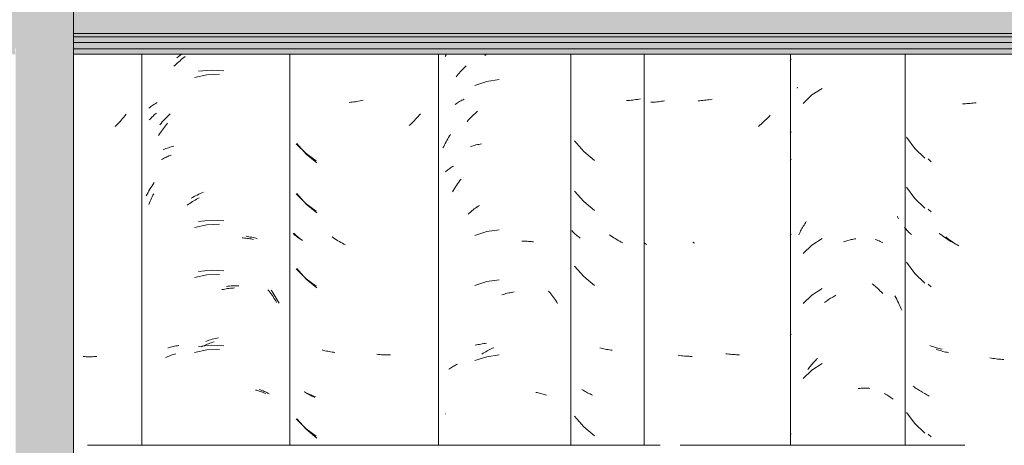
# Model space of a CAD drawing. Header units: metres. Extents: x -28.2 to 13.6, y -1.6 to 5.9.
# Tile 140 of 159: x 5.272 to 5.865, y 3.014 to 3.27. Entities that reach past the tile are written whole.
import ezdxf

# ---------------------------------------------------------------- set-up
doc = ezdxf.new("R2010")
doc.units = ezdxf.units.M
doc.layers.add('A-GLAZ-CWMG', color=7, linetype='Continuous', lineweight=5)
doc.layers.add('A-ROOF', color=7, linetype='Continuous', lineweight=5)

# ---------------------------------------------------------------- blocks, each defined once
blk = doc.blocks.new('FP_203-CASA 2')
at = {"layer": 'A-GLAZ-CWMG', "color": 9, "true_color": 0xc0c0c0}
for p, q in [((-16.2554, 3.19921), (-16.25037, 3.19247)), ((-16.25037, 3.19247), (-16.24428, 3.18665)), ((-16.2554, 3.16907), (-16.25037, 3.16233)), ((-16.25037, 3.16233), (-16.24428, 3.15651)), ((-16.25613, 3.14435), (-16.25661, 3.14494)), ((-16.25563, 3.14377), (-16.25613, 3.14435)), ((-16.25512, 3.1432), (-16.25563, 3.14377)), ((-16.25459, 3.14263), (-16.25512, 3.1432)), ((-16.25405, 3.14208), (-16.25459, 3.14263)), ((-16.25349, 3.14154), (-16.25405, 3.14208)), ((-16.25291, 3.14101), (-16.25349, 3.14154)), ((-16.25232, 3.14049), (-16.25291, 3.14101)), ((-16.23472, 3.14062), (-16.23556, 3.14128)), ((-16.23388, 3.13997), (-16.23472, 3.14062)), ((-16.23302, 3.13934), (-16.23388, 3.13997)), ((-16.23216, 3.13872), (-16.23302, 3.13934)), ((-16.23129, 3.13812), (-16.23216, 3.13872)), ((-16.23042, 3.13753), (-16.23129, 3.13812)), ((-16.22954, 3.13697), (-16.23042, 3.13753)), ((-16.22865, 3.13641), (-16.22954, 3.13697)), ((-16.22776, 3.13588), (-16.22865, 3.13641)), ((-16.2554, 3.12385), (-16.25037, 3.11712)), ((-16.25037, 3.11712), (-16.24428, 3.11129)), ((-16.24047, 3.07337), (-16.24124, 3.07365)), ((-16.23968, 3.07309), (-16.24047, 3.07337)), ((-16.23889, 3.07283), (-16.23968, 3.07309)), ((-16.23808, 3.07259), (-16.23889, 3.07283)), ((-16.23727, 3.07236), (-16.23808, 3.07259)), ((-16.23645, 3.07214), (-16.23727, 3.07236)), ((-16.23562, 3.07194), (-16.23645, 3.07214)), ((-16.23478, 3.07175), (-16.23562, 3.07194)), ((-16.23393, 3.07158), (-16.23478, 3.07175)), ((-16.25072, 3.04876), (-16.25132, 3.04923)), ((-16.2501, 3.04829), (-16.25072, 3.04876)), ((-16.24946, 3.04784), (-16.2501, 3.04829)), ((-16.24882, 3.0474), (-16.24946, 3.04784)), ((-16.24816, 3.04698), (-16.24882, 3.0474)), ((-16.24749, 3.04656), (-16.24816, 3.04698)), ((-16.24681, 3.04616), (-16.24749, 3.04656)), ((-16.24612, 3.04577), (-16.24681, 3.04616)), ((-16.24541, 3.04539), (-16.24612, 3.04577)), ((-16.2554, 3.03343), (-16.25037, 3.02669)), ((-16.25037, 3.02669), (-16.24428, 3.02086))]:
    blk.add_line(p, q, dxfattribs=at)
blk = doc.blocks.new('FP_204-CASA 2')
at = {"layer": 'A-GLAZ-CWMG', "color": 9, "true_color": 0xc0c0c0}
for p, q in [((-16.3212, 3.22882), (-16.321, 3.22929)), ((-16.31245, 3.22469), (-16.31768, 3.21955)), ((-16.30624, 3.22862), (-16.31245, 3.22469)), ((-16.31713, 3.14631), (-16.31669, 3.14701)), ((-16.31669, 3.14701), (-16.31624, 3.14769)), ((-16.31624, 3.14769), (-16.31578, 3.14837)), ((-16.26083, 3.15156), (-16.26052, 3.15084)), ((-16.26052, 3.15084), (-16.26022, 3.15012)), ((-16.32029, 3.14046), (-16.31993, 3.14121)), ((-16.31993, 3.14121), (-16.31956, 3.14196)), ((-16.31956, 3.14196), (-16.31918, 3.14271)), ((-16.31918, 3.14271), (-16.31879, 3.14344)), ((-16.31879, 3.14344), (-16.31839, 3.14417)), ((-16.31839, 3.14417), (-16.31798, 3.14489)), ((-16.31798, 3.14489), (-16.31756, 3.1456)), ((-16.31756, 3.1456), (-16.31713, 3.14631)), ((-16.30624, 3.13819), (-16.31245, 3.13426)), ((-16.29332, 3.13609), (-16.29265, 3.13633)), ((-16.29265, 3.13633), (-16.29198, 3.13656)), ((-16.29198, 3.13656), (-16.29131, 3.13677)), ((-16.29131, 3.13677), (-16.29064, 3.13697)), ((-16.29064, 3.13697), (-16.28997, 3.13716)), ((-16.28997, 3.13716), (-16.2893, 3.13733)), ((-16.2893, 3.13733), (-16.28863, 3.1375)), ((-16.28863, 3.1375), (-16.28796, 3.13765)), ((-16.28796, 3.13765), (-16.28729, 3.13778)), ((-16.28729, 3.13778), (-16.28662, 3.13791)), ((-16.28662, 3.13791), (-16.28596, 3.13802)), ((-16.31245, 3.13426), (-16.31768, 3.12912)), ((-16.27601, 3.1109), (-16.27541, 3.11042)), ((-16.30624, 3.10805), (-16.31245, 3.10412)), ((-16.27541, 3.11042), (-16.27481, 3.10992)), ((-16.27481, 3.10992), (-16.27421, 3.10942)), ((-16.27421, 3.10942), (-16.27363, 3.1089)), ((-16.27363, 3.1089), (-16.27304, 3.10838)), ((-16.27304, 3.10838), (-16.27247, 3.10784)), ((-16.27247, 3.10784), (-16.2719, 3.10729)), ((-16.2719, 3.10729), (-16.27134, 3.10673)), ((-16.27134, 3.10673), (-16.27079, 3.10616)), ((-16.27079, 3.10616), (-16.27024, 3.10557)), ((-16.27024, 3.10557), (-16.2697, 3.10498)), ((-16.31245, 3.10412), (-16.31768, 3.09898)), ((-16.30489, 3.09956), (-16.30428, 3.10002)), ((-16.30428, 3.10002), (-16.30366, 3.10047)), ((-16.30366, 3.10047), (-16.30303, 3.1009)), ((-16.30303, 3.1009), (-16.3024, 3.10133)), ((-16.3024, 3.10133), (-16.30177, 3.10174)), ((-16.30177, 3.10174), (-16.30113, 3.10214)), ((-16.30113, 3.10214), (-16.30049, 3.10253)), ((-16.30049, 3.10253), (-16.29984, 3.10291)), ((-16.29984, 3.10291), (-16.29919, 3.10327)), ((-16.29919, 3.10327), (-16.29854, 3.10362)), ((-16.29854, 3.10362), (-16.29788, 3.10396)), ((-16.31173, 3.06309), (-16.31119, 3.06368)), ((-16.31119, 3.06368), (-16.31064, 3.06426)), ((-16.31064, 3.06426), (-16.31009, 3.06483)), ((-16.31009, 3.06483), (-16.30953, 3.06539)), ((-16.30953, 3.06539), (-16.30896, 3.06594)), ((-16.31245, 3.0589), (-16.31768, 3.05377)), ((-16.31479, 3.05932), (-16.3143, 3.05998)), ((-16.3143, 3.05998), (-16.3138, 3.06062)), ((-16.3138, 3.06062), (-16.3133, 3.06125)), ((-16.3133, 3.06125), (-16.31278, 3.06187)), ((-16.31278, 3.06187), (-16.31226, 3.06248)), ((-16.30624, 3.06283), (-16.31245, 3.0589)), ((-16.31226, 3.06248), (-16.31173, 3.06309)), ((-16.28458, 3.04778), (-16.28392, 3.04785)), ((-16.28392, 3.04785), (-16.28326, 3.04791)), ((-16.28326, 3.04791), (-16.28261, 3.04796)), ((-16.28261, 3.04796), (-16.28196, 3.048)), ((-16.28196, 3.048), (-16.28131, 3.04802)), ((-16.28131, 3.04802), (-16.28066, 3.04803)), ((-16.28066, 3.04803), (-16.28002, 3.04803)), ((-16.28002, 3.04803), (-16.27939, 3.04801)), ((-16.27939, 3.04801), (-16.27875, 3.04799)), ((-16.27875, 3.04799), (-16.27813, 3.04795)), ((-16.27813, 3.04795), (-16.2775, 3.0479))]:
    blk.add_line(p, q, dxfattribs=at)
blk = doc.blocks.new('FP_205-CASA 2')
at = {"layer": 'A-GLAZ-CWMG', "color": 9, "true_color": 0xc0c0c0}
for p, q in [((-16.32542, 3.24543), (-16.32481, 3.24647)), ((-16.38002, 3.2212), (-16.38094, 3.22116)), ((-16.3791, 3.22126), (-16.38002, 3.2212)), ((-16.37817, 3.22133), (-16.3791, 3.22126)), ((-16.37724, 3.22142), (-16.37817, 3.22133)), ((-16.37631, 3.22153), (-16.37724, 3.22142)), ((-16.37537, 3.22166), (-16.37631, 3.22153)), ((-16.37444, 3.2218), (-16.37537, 3.22166)), ((-16.3735, 3.22196), (-16.37444, 3.2218)), ((-16.37256, 3.22214), (-16.3735, 3.22196)), ((-16.33824, 3.21174), (-16.339, 3.21094)), ((-16.3375, 3.21255), (-16.33824, 3.21174)), ((-16.34372, 3.20644), (-16.34454, 3.20574)), ((-16.34291, 3.20715), (-16.34372, 3.20644)), ((-16.34211, 3.20788), (-16.34291, 3.20715)), ((-16.34131, 3.20862), (-16.34211, 3.20788)), ((-16.34053, 3.20938), (-16.34131, 3.20862)), ((-16.33976, 3.21015), (-16.34053, 3.20938)), ((-16.339, 3.21094), (-16.33976, 3.21015)), ((-16.32514, 3.20202), (-16.32548, 3.20162)), ((-16.32481, 3.20242), (-16.32514, 3.20202)), ((-16.32542, 3.18514), (-16.32481, 3.18618)), ((-16.32542, 3.13993), (-16.32481, 3.14097)), ((-16.3832, 3.13546), (-16.3841, 3.13595)), ((-16.32542, 3.07964), (-16.32481, 3.08068)), ((-16.36338, 3.06864), (-16.36431, 3.06878)), ((-16.36244, 3.06853), (-16.36338, 3.06864)), ((-16.36151, 3.06842), (-16.36244, 3.06853)), ((-16.36058, 3.06834), (-16.36151, 3.06842)), ((-16.35966, 3.06827), (-16.36058, 3.06834)), ((-16.35874, 3.06822), (-16.35966, 3.06827)), ((-16.35782, 3.06818), (-16.35874, 3.06822)), ((-16.3569, 3.06817), (-16.35782, 3.06818)), ((-16.35599, 3.06816), (-16.3569, 3.06817)), ((-16.32542, 3.01936), (-16.32481, 3.0204))]:
    blk.add_line(p, q, dxfattribs=at)
blk = doc.blocks.new('Rectangular Mullion - Telha Fibrocimento - Ondulada-1908998-CASA 2')
at = {"layer": 'A-GLAZ-CWMG'}
for p, q in [((-16.32532, 3.0136), (-16.32532, 3.24922)), ((-16.2561, 3.0136), (-16.2561, 3.24922))]:
    blk.add_line(p, q, dxfattribs=at)
for name in ['FP_205-CASA 2', 'FP_203-CASA 2', 'FP_204-CASA 2']:
    blk.add_blockref(name, (0, 0), dxfattribs=at)
blk = doc.blocks.new('FP_212-CASA 2')
at = {"layer": 'A-GLAZ-CWMG', "color": 9, "true_color": 0xc0c0c0}
for p, q in [((-16.53344, 3.24775), (-16.53299, 3.24883)), ((-16.50965, 3.24842), (-16.50877, 3.24906)), ((-16.52738, 3.219), (-16.52675, 3.21944)), ((-16.52675, 3.21944), (-16.5261, 3.21986)), ((-16.5261, 3.21986), (-16.52544, 3.22028)), ((-16.52544, 3.22028), (-16.52477, 3.22068)), ((-16.52477, 3.22068), (-16.52408, 3.22107)), ((-16.52408, 3.22107), (-16.52338, 3.22145)), ((-16.52338, 3.22145), (-16.52267, 3.22181)), ((-16.52267, 3.22181), (-16.52195, 3.22216)), ((-16.518, 3.21102), (-16.51721, 3.21181)), ((-16.51721, 3.21181), (-16.51641, 3.2126)), ((-16.51641, 3.2126), (-16.51559, 3.21336)), ((-16.51559, 3.21336), (-16.51477, 3.21411)), ((-16.51477, 3.21411), (-16.51394, 3.21485)), ((-16.52032, 3.20853), (-16.51956, 3.20938)), ((-16.51956, 3.20938), (-16.51879, 3.2102)), ((-16.51879, 3.2102), (-16.518, 3.21102)), ((-16.51737, 3.19381), (-16.51657, 3.19406)), ((-16.51657, 3.19406), (-16.51576, 3.19429)), ((-16.51576, 3.19429), (-16.51494, 3.19451)), ((-16.51494, 3.19451), (-16.51411, 3.19471)), ((-16.51411, 3.19471), (-16.51327, 3.19489)), ((-16.51327, 3.19489), (-16.51242, 3.19506)), ((-16.51242, 3.19506), (-16.51156, 3.19521)), ((-16.51816, 3.19355), (-16.51737, 3.19381)), ((-16.52725, 3.16922), (-16.52662, 3.17019)), ((-16.52662, 3.17019), (-16.52597, 3.17116)), ((-16.52597, 3.17116), (-16.52531, 3.17211)), ((-16.52531, 3.17211), (-16.52463, 3.17305)), ((-16.52463, 3.17305), (-16.52394, 3.17397)), ((-16.52908, 3.16622), (-16.52848, 3.16723)), ((-16.52848, 3.16723), (-16.52788, 3.16823)), ((-16.52788, 3.16823), (-16.52725, 3.16922)), ((-16.51536, 3.07383), (-16.51454, 3.07404)), ((-16.51454, 3.07404), (-16.5137, 3.07423)), ((-16.5137, 3.07423), (-16.51286, 3.0744)), ((-16.51286, 3.0744), (-16.51201, 3.07456)), ((-16.51201, 3.07456), (-16.51115, 3.07471)), ((-16.51115, 3.07471), (-16.51028, 3.07483)), ((-16.51028, 3.07483), (-16.5094, 3.07494)), ((-16.5094, 3.07494), (-16.50852, 3.07504)), ((-16.53344, 3.03246), (-16.53337, 3.03255))]:
    blk.add_line(p, q, dxfattribs=at)
blk = doc.blocks.new('FP_213-CASA 2')
at = {"layer": 'A-GLAZ-CWMG', "color": 9, "true_color": 0xc0c0c0}
for p, q in [((-16.59042, 3.22024), (-16.59135, 3.22016)), ((-16.58949, 3.22033), (-16.59042, 3.22024)), ((-16.58856, 3.22044), (-16.58949, 3.22033)), ((-16.58762, 3.22057), (-16.58856, 3.22044)), ((-16.58668, 3.22071), (-16.58762, 3.22057)), ((-16.58575, 3.22087), (-16.58668, 3.22071)), ((-16.58481, 3.22105), (-16.58575, 3.22087)), ((-16.58387, 3.22124), (-16.58481, 3.22105)), ((-16.58292, 3.22146), (-16.58387, 3.22124)), ((-16.54909, 3.21247), (-16.54981, 3.21163)), ((-16.54837, 3.21331), (-16.54909, 3.21247)), ((-16.55439, 3.20693), (-16.55519, 3.20619)), ((-16.55361, 3.20768), (-16.55439, 3.20693)), ((-16.55283, 3.20844), (-16.55361, 3.20768)), ((-16.55206, 3.20922), (-16.55283, 3.20844)), ((-16.5513, 3.21001), (-16.55206, 3.20922)), ((-16.55055, 3.21082), (-16.5513, 3.21001)), ((-16.54981, 3.21163), (-16.55055, 3.21082)), ((-16.62297, 3.19536), (-16.6174, 3.18906)), ((-16.6174, 3.18906), (-16.61085, 3.18375)), ((-16.62297, 3.16522), (-16.6174, 3.15892)), ((-16.6174, 3.15892), (-16.61085, 3.15361)), ((-16.6242, 3.14084), (-16.62472, 3.14138)), ((-16.62367, 3.14031), (-16.6242, 3.14084)), ((-16.62312, 3.13979), (-16.62367, 3.14031)), ((-16.62256, 3.13929), (-16.62312, 3.13979)), ((-16.62198, 3.13879), (-16.62256, 3.13929)), ((-16.62139, 3.1383), (-16.62198, 3.13879)), ((-16.62079, 3.13783), (-16.62139, 3.1383)), ((-16.62017, 3.13736), (-16.62079, 3.13783)), ((-16.61954, 3.13691), (-16.62017, 3.13736)), ((-16.6008, 3.13853), (-16.60168, 3.13913)), ((-16.59993, 3.13796), (-16.6008, 3.13853)), ((-16.59904, 3.1374), (-16.59993, 3.13796)), ((-16.59815, 3.13685), (-16.59904, 3.1374)), ((-16.59725, 3.13633), (-16.59815, 3.13685)), ((-16.59635, 3.13582), (-16.59725, 3.13633)), ((-16.59545, 3.13532), (-16.59635, 3.13582)), ((-16.59454, 3.13484), (-16.59545, 3.13532)), ((-16.59362, 3.13438), (-16.59454, 3.13484)), ((-16.62297, 3.12001), (-16.6174, 3.1137)), ((-16.6174, 3.1137), (-16.61085, 3.1084)), ((-16.60681, 3.07079), (-16.60763, 3.07102)), ((-16.60598, 3.07059), (-16.60681, 3.07079)), ((-16.60515, 3.07039), (-16.60598, 3.07059)), ((-16.6043, 3.07022), (-16.60515, 3.07039)), ((-16.60345, 3.07005), (-16.6043, 3.07022)), ((-16.6026, 3.06991), (-16.60345, 3.07005)), ((-16.60173, 3.06978), (-16.6026, 3.06991)), ((-16.60086, 3.06966), (-16.60173, 3.06978)), ((-16.59998, 3.06957), (-16.60086, 3.06966)), ((-16.57376, 3.06832), (-16.57469, 3.06842)), ((-16.57283, 3.06824), (-16.57376, 3.06832)), ((-16.57191, 3.06818), (-16.57283, 3.06824)), ((-16.57099, 3.06813), (-16.57191, 3.06818)), ((-16.57007, 3.0681), (-16.57099, 3.06813)), ((-16.56915, 3.06808), (-16.57007, 3.0681)), ((-16.56824, 3.06809), (-16.56915, 3.06808)), ((-16.56734, 3.0681), (-16.56824, 3.06809)), ((-16.56644, 3.06814), (-16.56734, 3.0681)), ((-16.61778, 3.04531), (-16.61844, 3.04573)), ((-16.6171, 3.0449), (-16.61778, 3.04531)), ((-16.61642, 3.04451), (-16.6171, 3.0449)), ((-16.61572, 3.04412), (-16.61642, 3.04451)), ((-16.615, 3.04375), (-16.61572, 3.04412)), ((-16.61428, 3.04339), (-16.615, 3.04375)), ((-16.61355, 3.04305), (-16.61428, 3.04339)), ((-16.6128, 3.04271), (-16.61355, 3.04305)), ((-16.61205, 3.0424), (-16.6128, 3.04271)), ((-16.62297, 3.02958), (-16.6174, 3.02327)), ((-16.6174, 3.02327), (-16.61085, 3.01797))]:
    blk.add_line(p, q, dxfattribs=at)
blk = doc.blocks.new('FP_214-CASA 2')
at = {"layer": 'A-GLAZ-CWMG', "color": 9, "true_color": 0xc0c0c0}
for p, q in [((-16.69521, 3.24705), (-16.69435, 3.24774)), ((-16.69435, 3.24774), (-16.69348, 3.2484)), ((-16.69348, 3.2484), (-16.69261, 3.24905)), ((-16.67459, 3.23969), (-16.68219, 3.23892)), ((-16.66696, 3.23928), (-16.67459, 3.23969)), ((-16.71161, 3.21719), (-16.71101, 3.21765)), ((-16.71101, 3.21765), (-16.71039, 3.2181)), ((-16.71039, 3.2181), (-16.70975, 3.21854)), ((-16.70975, 3.21854), (-16.7091, 3.21897)), ((-16.7091, 3.21897), (-16.70844, 3.21938)), ((-16.70844, 3.21938), (-16.70777, 3.21978)), ((-16.70777, 3.21978), (-16.70708, 3.22017)), ((-16.71221, 3.21672), (-16.71161, 3.21719)), ((-16.70177, 3.21089), (-16.70098, 3.2117)), ((-16.70098, 3.2117), (-16.70018, 3.21249)), ((-16.70018, 3.21249), (-16.69938, 3.21327)), ((-16.70552, 3.20662), (-16.7048, 3.2075)), ((-16.7048, 3.2075), (-16.70406, 3.20837)), ((-16.70406, 3.20837), (-16.7033, 3.20922)), ((-16.7033, 3.20922), (-16.70254, 3.21006)), ((-16.70254, 3.21006), (-16.70177, 3.21089)), ((-16.70346, 3.19175), (-16.70269, 3.19205)), ((-16.70269, 3.19205), (-16.70192, 3.19234)), ((-16.70192, 3.19234), (-16.70114, 3.19262)), ((-16.70114, 3.19262), (-16.70035, 3.19287)), ((-16.70035, 3.19287), (-16.69954, 3.19312)), ((-16.69954, 3.19312), (-16.69873, 3.19334)), ((-16.69873, 3.19334), (-16.6979, 3.19355)), ((-16.6979, 3.19355), (-16.69707, 3.19375)), ((-16.71026, 3.16994), (-16.70962, 3.17091)), ((-16.70962, 3.17091), (-16.70897, 3.17188)), ((-16.71378, 3.16385), (-16.71323, 3.16489)), ((-16.71323, 3.16489), (-16.71267, 3.16593)), ((-16.71267, 3.16593), (-16.71209, 3.16695)), ((-16.71209, 3.16695), (-16.71149, 3.16796)), ((-16.71149, 3.16796), (-16.71088, 3.16895)), ((-16.71088, 3.16895), (-16.71026, 3.16994)), ((-16.68396, 3.16392), (-16.68302, 3.16438)), ((-16.68302, 3.16438), (-16.68208, 3.16482)), ((-16.68208, 3.16482), (-16.68114, 3.16525)), ((-16.68114, 3.16525), (-16.6802, 3.16566)), ((-16.6802, 3.16566), (-16.67925, 3.16605)), ((-16.68674, 3.16242), (-16.68582, 3.16293)), ((-16.68582, 3.16293), (-16.68489, 3.16343)), ((-16.68489, 3.16343), (-16.68396, 3.16392)), ((-16.67459, 3.14926), (-16.68219, 3.14849)), ((-16.66696, 3.14885), (-16.67459, 3.14926)), ((-16.65356, 3.13949), (-16.65269, 3.13937)), ((-16.65269, 3.13937), (-16.65183, 3.13923)), ((-16.65183, 3.13923), (-16.65098, 3.13908)), ((-16.65098, 3.13908), (-16.65013, 3.1389)), ((-16.65013, 3.1389), (-16.64929, 3.13872)), ((-16.64929, 3.13872), (-16.64847, 3.13851)), ((-16.64847, 3.13851), (-16.64765, 3.13829)), ((-16.64765, 3.13829), (-16.64684, 3.13806)), ((-16.67459, 3.11912), (-16.68219, 3.11835)), ((-16.66696, 3.11871), (-16.67459, 3.11912)), ((-16.66543, 3.10936), (-16.66449, 3.10947)), ((-16.66449, 3.10947), (-16.66355, 3.10956)), ((-16.66355, 3.10956), (-16.66262, 3.10963)), ((-16.66262, 3.10963), (-16.66169, 3.10968)), ((-16.66169, 3.10968), (-16.66076, 3.10971)), ((-16.66076, 3.10971), (-16.65984, 3.10973)), ((-16.65984, 3.10973), (-16.65892, 3.10973)), ((-16.65892, 3.10973), (-16.65801, 3.10971)), ((-16.6385, 3.10712), (-16.63784, 3.10617)), ((-16.63784, 3.10617), (-16.63719, 3.10521)), ((-16.63719, 3.10521), (-16.63655, 3.10423)), ((-16.63655, 3.10423), (-16.63593, 3.10325)), ((-16.63593, 3.10325), (-16.63532, 3.10225)), ((-16.63532, 3.10225), (-16.63473, 3.10124)), ((-16.63473, 3.10124), (-16.63415, 3.10022)), ((-16.63415, 3.10022), (-16.63358, 3.09918)), ((-16.67781, 3.07618), (-16.67686, 3.07652)), ((-16.67686, 3.07652), (-16.6759, 3.07685)), ((-16.6759, 3.07685), (-16.67495, 3.07716)), ((-16.67495, 3.07716), (-16.67399, 3.07745)), ((-16.67399, 3.07745), (-16.67304, 3.07772)), ((-16.67304, 3.07772), (-16.67208, 3.07797)), ((-16.67208, 3.07797), (-16.67113, 3.0782)), ((-16.67113, 3.0782), (-16.67017, 3.07842)), ((-16.70076, 3.07217), (-16.69996, 3.07242)), ((-16.69996, 3.07242), (-16.69915, 3.07266)), ((-16.69915, 3.07266), (-16.69833, 3.07288)), ((-16.69833, 3.07288), (-16.6975, 3.07308)), ((-16.6975, 3.07308), (-16.69667, 3.07327)), ((-16.69667, 3.07327), (-16.69582, 3.07344)), ((-16.69582, 3.07344), (-16.69497, 3.07359)), ((-16.69497, 3.07359), (-16.6941, 3.07373)), ((-16.67459, 3.07391), (-16.68219, 3.07314)), ((-16.66696, 3.0735), (-16.67459, 3.07391)), ((-16.64564, 3.04724), (-16.64486, 3.04697)), ((-16.64486, 3.04697), (-16.64409, 3.04668)), ((-16.64409, 3.04668), (-16.64333, 3.04637)), ((-16.64333, 3.04637), (-16.64258, 3.04605)), ((-16.64258, 3.04605), (-16.64184, 3.04572)), ((-16.64184, 3.04572), (-16.64112, 3.04537)), ((-16.64112, 3.04537), (-16.6404, 3.04501)), ((-16.6404, 3.04501), (-16.6397, 3.04464))]:
    blk.add_line(p, q, dxfattribs=at)
blk = doc.blocks.new('FP_222-CASA 2')
at = {"layer": 'A-GLAZ-CWMG', "color": 9, "true_color": 0xc0c0c0}
for p, q in [((-16.22074, 3.21936), (-16.22165, 3.21936)), ((-16.21983, 3.21938), (-16.22074, 3.21936)), ((-16.21891, 3.21942), (-16.21983, 3.21938)), ((-16.21798, 3.21947), (-16.21891, 3.21942)), ((-16.21706, 3.21954), (-16.21798, 3.21947)), ((-16.21613, 3.21963), (-16.21706, 3.21954)), ((-16.2152, 3.21973), (-16.21613, 3.21963)), ((-16.21426, 3.21985), (-16.2152, 3.21973)), ((-16.21333, 3.21999), (-16.21426, 3.21985)), ((-16.24219, 3.18608), (-16.24045, 3.18444)), ((-16.24219, 3.15593), (-16.24045, 3.1543)), ((-16.23086, 3.13847), (-16.2317, 3.13913)), ((-16.23001, 3.13782), (-16.23086, 3.13847)), ((-16.22916, 3.1372), (-16.23001, 3.13782)), ((-16.22829, 3.13658), (-16.22916, 3.1372)), ((-16.22742, 3.13599), (-16.22829, 3.13658)), ((-16.22655, 3.13541), (-16.22742, 3.13599)), ((-16.22566, 3.13484), (-16.22655, 3.13541)), ((-16.22477, 3.13429), (-16.22566, 3.13484)), ((-16.22388, 3.13376), (-16.22477, 3.13429)), ((-16.24219, 3.11072), (-16.24045, 3.10908)), ((-16.23662, 3.07118), (-16.2374, 3.07147)), ((-16.23583, 3.07091), (-16.23662, 3.07118)), ((-16.23504, 3.07066), (-16.23583, 3.07091)), ((-16.23423, 3.07042), (-16.23504, 3.07066)), ((-16.23341, 3.07019), (-16.23423, 3.07042)), ((-16.23259, 3.06998), (-16.23341, 3.07019)), ((-16.23176, 3.06978), (-16.23259, 3.06998)), ((-16.23091, 3.0696), (-16.23176, 3.06978)), ((-16.23007, 3.06944), (-16.23091, 3.0696)), ((-16.20414, 3.06611), (-16.20508, 3.06628)), ((-16.2032, 3.06595), (-16.20414, 3.06611)), ((-16.20227, 3.06581), (-16.2032, 3.06595)), ((-16.20133, 3.06569), (-16.20227, 3.06581)), ((-16.2004, 3.06558), (-16.20133, 3.06569)), ((-16.19947, 3.06549), (-16.2004, 3.06558)), ((-16.19854, 3.06542), (-16.19947, 3.06549)), ((-16.19762, 3.06536), (-16.19854, 3.06542)), ((-16.1967, 3.06532), (-16.19762, 3.06536)), ((-16.24436, 3.04474), (-16.24502, 3.04516)), ((-16.24368, 3.04433), (-16.24436, 3.04474)), ((-16.243, 3.04393), (-16.24368, 3.04433)), ((-16.2423, 3.04355), (-16.243, 3.04393)), ((-16.24159, 3.04317), (-16.2423, 3.04355)), ((-16.24219, 3.02029), (-16.24045, 3.01866))]:
    blk.add_line(p, q, dxfattribs=at)
blk = doc.blocks.new('FP_223-CASA 2')
at = {"layer": 'A-GLAZ-CWMG', "color": 9, "true_color": 0xc0c0c0}
for p, q in [((-16.27425, 3.13757), (-16.27347, 3.13729)), ((-16.27347, 3.13729), (-16.2727, 3.137)), ((-16.2727, 3.137), (-16.27193, 3.13669)), ((-16.27193, 3.13669), (-16.27118, 3.13637)), ((-16.27118, 3.13637), (-16.27044, 3.13603)), ((-16.27044, 3.13603), (-16.26971, 3.13568)), ((-16.26237, 3.10363), (-16.2618, 3.10259)), ((-16.2618, 3.10259), (-16.26125, 3.10155)), ((-16.26125, 3.10155), (-16.26071, 3.10049)), ((-16.26071, 3.10049), (-16.26019, 3.09943)), ((-16.26019, 3.09943), (-16.25968, 3.09835)), ((-16.25968, 3.09835), (-16.25918, 3.09727)), ((-16.25918, 3.09727), (-16.25871, 3.09617)), ((-16.25871, 3.09617), (-16.25824, 3.09507)), ((-16.26863, 3.0447), (-16.26794, 3.04432)), ((-16.26794, 3.04432), (-16.26725, 3.04392)), ((-16.26725, 3.04392), (-16.26658, 3.04352)), ((-16.26658, 3.04352), (-16.26591, 3.0431)), ((-16.26591, 3.0431), (-16.26527, 3.04266)), ((-16.26527, 3.04266), (-16.26463, 3.04222)), ((-16.26463, 3.04222), (-16.26401, 3.04177)), ((-16.26401, 3.04177), (-16.2634, 3.0413))]:
    blk.add_line(p, q, dxfattribs=at)
blk = doc.blocks.new('FP_224-CASA 2')
at = {"layer": 'A-GLAZ-CWMG', "color": 9, "true_color": 0xc0c0c0}
for p, q in [((-16.40868, 3.22028), (-16.4096, 3.22024)), ((-16.40776, 3.22033), (-16.40868, 3.22028)), ((-16.40683, 3.2204), (-16.40776, 3.22033)), ((-16.4059, 3.22049), (-16.40683, 3.2204)), ((-16.40497, 3.22059), (-16.4059, 3.22049)), ((-16.40404, 3.22071), (-16.40497, 3.22059)), ((-16.4031, 3.22085), (-16.40404, 3.22071)), ((-16.40216, 3.22101), (-16.4031, 3.22085)), ((-16.40122, 3.22118), (-16.40216, 3.22101)), ((-16.41276, 3.13506), (-16.41357, 3.13553)), ((-16.41185, 3.13456), (-16.41276, 3.13506)), ((-16.39204, 3.06766), (-16.39298, 3.0678)), ((-16.39111, 3.06754), (-16.39204, 3.06766)), ((-16.39017, 3.06743), (-16.39111, 3.06754)), ((-16.38924, 3.06735), (-16.39017, 3.06743)), ((-16.38832, 3.06728), (-16.38924, 3.06735)), ((-16.38739, 3.06722), (-16.38832, 3.06728)), ((-16.38648, 3.06719), (-16.38739, 3.06722)), ((-16.38556, 3.06717), (-16.38648, 3.06719)), ((-16.38465, 3.06717), (-16.38556, 3.06717))]:
    blk.add_line(p, q, dxfattribs=at)
blk = doc.blocks.new('Rectangular Mullion - Telha Fibrocimento - Ondulada-V211-CASA 2')
at = {"layer": 'A-GLAZ-CWMG'}
blk.add_line((-16.53757, 3.0136), (-16.53757, 3.24922), dxfattribs=at)
for name in ['FP_223-CASA 2', 'FP_214-CASA 2', 'FP_212-CASA 2', 'FP_213-CASA 2', 'FP_222-CASA 2', 'FP_224-CASA 2']:
    blk.add_blockref(name, (0, 0), dxfattribs=at)
blk = doc.blocks.new('FP_232-CASA 2')
at = {"layer": 'A-GLAZ-CWMG', "color": 9, "true_color": 0xc0c0c0}
for p, q in [((-16.42322, 3.22131), (-16.42414, 3.22126)), ((-16.42229, 3.22139), (-16.42322, 3.22131)), ((-16.42136, 3.22148), (-16.42229, 3.22139)), ((-16.42043, 3.22158), (-16.42136, 3.22148)), ((-16.41949, 3.22171), (-16.42043, 3.22158)), ((-16.41856, 3.22185), (-16.41949, 3.22171)), ((-16.41762, 3.22201), (-16.41856, 3.22185)), ((-16.41668, 3.22218), (-16.41762, 3.22201)), ((-16.41574, 3.22237), (-16.41668, 3.22218)), ((-16.45548, 3.19693), (-16.44998, 3.19057)), ((-16.44998, 3.19057), (-16.4435, 3.18518)), ((-16.45548, 3.16679), (-16.44998, 3.16042)), ((-16.44998, 3.16042), (-16.4435, 3.15503)), ((-16.4567, 3.14242), (-16.45721, 3.14296)), ((-16.45617, 3.14188), (-16.4567, 3.14242)), ((-16.45563, 3.14136), (-16.45617, 3.14188)), ((-16.45508, 3.14085), (-16.45563, 3.14136)), ((-16.45451, 3.14034), (-16.45508, 3.14085)), ((-16.45392, 3.13985), (-16.45451, 3.14034)), ((-16.45333, 3.13937), (-16.45392, 3.13985)), ((-16.45272, 3.1389), (-16.45333, 3.13937)), ((-16.4521, 3.13844), (-16.45272, 3.1389)), ((-16.43354, 3.1398), (-16.43441, 3.14041)), ((-16.43267, 3.13921), (-16.43354, 3.1398)), ((-16.43179, 3.13864), (-16.43267, 3.13921)), ((-16.43091, 3.13808), (-16.43179, 3.13864)), ((-16.43002, 3.13753), (-16.43091, 3.13808)), ((-16.42912, 3.13701), (-16.43002, 3.13753)), ((-16.42822, 3.13649), (-16.42912, 3.13701)), ((-16.42731, 3.136), (-16.42822, 3.13649)), ((-16.4264, 3.13552), (-16.42731, 3.136)), ((-16.45548, 3.12157), (-16.44998, 3.11521)), ((-16.44998, 3.11521), (-16.4435, 3.10982)), ((-16.4395, 3.07216), (-16.44031, 3.07239)), ((-16.43868, 3.07194), (-16.4395, 3.07216)), ((-16.43785, 3.07173), (-16.43868, 3.07194)), ((-16.43702, 3.07154), (-16.43785, 3.07173)), ((-16.43617, 3.07137), (-16.43702, 3.07154)), ((-16.43532, 3.07121), (-16.43617, 3.07137)), ((-16.43446, 3.07106), (-16.43532, 3.07121)), ((-16.4336, 3.07093), (-16.43446, 3.07106)), ((-16.43273, 3.07082), (-16.4336, 3.07093)), ((-16.45036, 3.04682), (-16.45101, 3.04725)), ((-16.44969, 3.04641), (-16.45036, 3.04682)), ((-16.44901, 3.046), (-16.44969, 3.04641)), ((-16.44832, 3.04561), (-16.44901, 3.046)), ((-16.44761, 3.04523), (-16.44832, 3.04561)), ((-16.4469, 3.04486), (-16.44761, 3.04523)), ((-16.44617, 3.04451), (-16.4469, 3.04486)), ((-16.44544, 3.04416), (-16.44617, 3.04451)), ((-16.44469, 3.04384), (-16.44544, 3.04416)), ((-16.45548, 3.03114), (-16.44998, 3.02478)), ((-16.44998, 3.02478), (-16.4435, 3.01939))]:
    blk.add_line(p, q, dxfattribs=at)
blk = doc.blocks.new('FP_233-CASA 2')
at = {"layer": 'A-GLAZ-CWMG', "color": 9, "true_color": 0xc0c0c0}
for p, q in [((-16.52232, 3.24079), (-16.52161, 3.24149)), ((-16.52161, 3.24149), (-16.5209, 3.24217)), ((-16.52696, 3.23556), (-16.52633, 3.23634)), ((-16.52633, 3.23634), (-16.52568, 3.23712)), ((-16.52568, 3.23712), (-16.52503, 3.23788)), ((-16.52503, 3.23788), (-16.52437, 3.23862)), ((-16.52437, 3.23862), (-16.52369, 3.23936)), ((-16.52369, 3.23936), (-16.52301, 3.24008)), ((-16.52301, 3.24008), (-16.52232, 3.24079)), ((-16.5084, 3.23276), (-16.51555, 3.23038)), ((-16.50093, 3.23387), (-16.5084, 3.23276)), ((-16.5314, 3.19907), (-16.53086, 3.19993)), ((-16.53086, 3.19993), (-16.53031, 3.20079)), ((-16.53437, 3.19368), (-16.53391, 3.1946)), ((-16.53391, 3.1946), (-16.53343, 3.19551)), ((-16.53343, 3.19551), (-16.53294, 3.19642)), ((-16.53294, 3.19642), (-16.53244, 3.19731)), ((-16.53244, 3.19731), (-16.53193, 3.19819)), ((-16.53193, 3.19819), (-16.5314, 3.19907)), ((-16.53482, 3.19275), (-16.53437, 3.19368)), ((-16.53339, 3.1783), (-16.53289, 3.17873)), ((-16.53289, 3.17873), (-16.53238, 3.17915)), ((-16.53238, 3.17915), (-16.53186, 3.17956)), ((-16.53186, 3.17956), (-16.53133, 3.17997)), ((-16.53133, 3.17997), (-16.53078, 3.18036)), ((-16.53078, 3.18036), (-16.53022, 3.18074)), ((-16.53022, 3.18074), (-16.52965, 3.18111)), ((-16.52965, 3.18111), (-16.52907, 3.18147)), ((-16.52907, 3.18147), (-16.52848, 3.18182)), ((-16.51968, 3.15287), (-16.51894, 3.15351)), ((-16.51894, 3.15351), (-16.5182, 3.15414)), ((-16.5182, 3.15414), (-16.51745, 3.15476)), ((-16.51745, 3.15476), (-16.5167, 3.15536)), ((-16.5167, 3.15536), (-16.51593, 3.15595)), ((-16.51593, 3.15595), (-16.51516, 3.15652)), ((-16.51516, 3.15652), (-16.51439, 3.15707)), ((-16.51439, 3.15707), (-16.51361, 3.15762)), ((-16.51361, 3.15762), (-16.51282, 3.15814)), ((-16.5084, 3.14233), (-16.51555, 3.13995)), ((-16.50093, 3.14345), (-16.5084, 3.14233)), ((-16.48725, 3.1365), (-16.48644, 3.13652)), ((-16.48644, 3.13652), (-16.48563, 3.13652)), ((-16.48563, 3.13652), (-16.48483, 3.13651)), ((-16.48483, 3.13651), (-16.48404, 3.13648)), ((-16.48404, 3.13648), (-16.48325, 3.13644)), ((-16.48325, 3.13644), (-16.48246, 3.13639)), ((-16.48246, 3.13639), (-16.48168, 3.13631)), ((-16.48168, 3.13631), (-16.48091, 3.13623)), ((-16.48091, 3.13623), (-16.48015, 3.13613)), ((-16.5084, 3.11219), (-16.51555, 3.10981)), ((-16.50093, 3.1133), (-16.5084, 3.11219)), ((-16.49773, 3.10474), (-16.49689, 3.10496)), ((-16.49689, 3.10496), (-16.49605, 3.10517)), ((-16.49605, 3.10517), (-16.49521, 3.10536)), ((-16.49521, 3.10536), (-16.49437, 3.10553)), ((-16.49437, 3.10553), (-16.49353, 3.10569)), ((-16.49353, 3.10569), (-16.4927, 3.10583)), ((-16.4927, 3.10583), (-16.49187, 3.10595)), ((-16.47112, 3.10636), (-16.47047, 3.10559)), ((-16.47047, 3.10559), (-16.46983, 3.10481)), ((-16.49941, 3.10425), (-16.49857, 3.1045)), ((-16.49857, 3.1045), (-16.49773, 3.10474)), ((-16.46983, 3.10481), (-16.46921, 3.10402)), ((-16.46921, 3.10402), (-16.46859, 3.10322)), ((-16.46859, 3.10322), (-16.46799, 3.1024)), ((-16.46799, 3.1024), (-16.46739, 3.10158)), ((-16.46739, 3.10158), (-16.46681, 3.10074)), ((-16.46681, 3.10074), (-16.46624, 3.09989)), ((-16.46624, 3.09989), (-16.46568, 3.09903)), ((-16.51066, 3.06906), (-16.50986, 3.06953)), ((-16.50986, 3.06953), (-16.50905, 3.06999)), ((-16.50905, 3.06999), (-16.50823, 3.07043)), ((-16.50823, 3.07043), (-16.50741, 3.07085)), ((-16.50741, 3.07085), (-16.50659, 3.07126)), ((-16.50659, 3.07126), (-16.50576, 3.07165)), ((-16.50576, 3.07165), (-16.50494, 3.07203)), ((-16.50494, 3.07203), (-16.5041, 3.07239)), ((-16.5084, 3.06698), (-16.51555, 3.06459)), ((-16.51147, 3.06858), (-16.51066, 3.06906)), ((-16.50093, 3.06809), (-16.5084, 3.06698)), ((-16.53137, 3.05936), (-16.53083, 3.05975)), ((-16.53083, 3.05975), (-16.53027, 3.06014)), ((-16.53027, 3.06014), (-16.5297, 3.06051)), ((-16.5297, 3.06051), (-16.52912, 3.06087)), ((-16.52912, 3.06087), (-16.52853, 3.06122)), ((-16.52853, 3.06122), (-16.52792, 3.06155)), ((-16.52792, 3.06155), (-16.52731, 3.06188)), ((-16.52731, 3.06188), (-16.52668, 3.06219)), ((-16.52668, 3.06219), (-16.52604, 3.06249)), ((-16.47886, 3.04549), (-16.47811, 3.04535)), ((-16.47811, 3.04535), (-16.47737, 3.04519)), ((-16.47737, 3.04519), (-16.47664, 3.04503)), ((-16.47664, 3.04503), (-16.47592, 3.04484)), ((-16.47592, 3.04484), (-16.4752, 3.04465)), ((-16.4752, 3.04465), (-16.4745, 3.04443)), ((-16.4745, 3.04443), (-16.4738, 3.04421)), ((-16.4738, 3.04421), (-16.47311, 3.04397)), ((-16.47311, 3.04397), (-16.47244, 3.04372))]:
    blk.add_line(p, q, dxfattribs=at)
blk = doc.blocks.new('FP_234-CASA 2')
at = {"layer": 'A-GLAZ-CWMG', "color": 9, "true_color": 0xc0c0c0}
for p, q in [((-16.62325, 3.19525), (-16.61731, 3.18929)), ((-16.61731, 3.18929), (-16.61122, 3.18488)), ((-16.62325, 3.16511), (-16.61731, 3.15914)), ((-16.61731, 3.15914), (-16.61122, 3.15474)), ((-16.62451, 3.14059), (-16.62515, 3.14115)), ((-16.62386, 3.14003), (-16.62451, 3.14059)), ((-16.62318, 3.13949), (-16.62386, 3.14003)), ((-16.62249, 3.13897), (-16.62318, 3.13949)), ((-16.62179, 3.13846), (-16.62249, 3.13897)), ((-16.62106, 3.13796), (-16.62179, 3.13846)), ((-16.62033, 3.13748), (-16.62106, 3.13796)), ((-16.61957, 3.13701), (-16.62033, 3.13748)), ((-16.62325, 3.11989), (-16.61731, 3.11393)), ((-16.61731, 3.11393), (-16.61122, 3.10953)), ((-16.61762, 3.04547), (-16.61841, 3.0459)), ((-16.61682, 3.04506), (-16.61762, 3.04547)), ((-16.616, 3.04466), (-16.61682, 3.04506)), ((-16.61517, 3.04428), (-16.616, 3.04466)), ((-16.61433, 3.04391), (-16.61517, 3.04428)), ((-16.61347, 3.04357), (-16.61433, 3.04391)), ((-16.6126, 3.04324), (-16.61347, 3.04357)), ((-16.61172, 3.04292), (-16.6126, 3.04324)), ((-16.62325, 3.02947), (-16.61731, 3.0235)), ((-16.61731, 3.0235), (-16.61122, 3.0191))]:
    blk.add_line(p, q, dxfattribs=at)
blk = doc.blocks.new('FP_235-CASA 2')
at = {"layer": 'A-GLAZ-CWMG', "color": 9, "true_color": 0xc0c0c0}
for p, q in [((-16.69111, 3.24715), (-16.69034, 3.24774)), ((-16.69701, 3.24196), (-16.6963, 3.24266)), ((-16.6963, 3.24266), (-16.69558, 3.24334)), ((-16.69558, 3.24334), (-16.69485, 3.24401)), ((-16.69485, 3.24401), (-16.69412, 3.24466)), ((-16.69412, 3.24466), (-16.69338, 3.24531)), ((-16.69338, 3.24531), (-16.69263, 3.24594)), ((-16.69263, 3.24594), (-16.69187, 3.24655)), ((-16.69187, 3.24655), (-16.69111, 3.24715)), ((-16.6772, 3.23682), (-16.68464, 3.23527)), ((-16.6696, 3.23715), (-16.6772, 3.23682)), ((-16.71013, 3.21148), (-16.70965, 3.21194)), ((-16.70965, 3.21194), (-16.70917, 3.21238)), ((-16.70917, 3.21238), (-16.70867, 3.21282)), ((-16.70867, 3.21282), (-16.70816, 3.21325)), ((-16.70816, 3.21325), (-16.70764, 3.21367)), ((-16.71189, 3.20959), (-16.71147, 3.21007)), ((-16.71147, 3.21007), (-16.71103, 3.21055)), ((-16.71103, 3.21055), (-16.71059, 3.21102)), ((-16.71059, 3.21102), (-16.71013, 3.21148)), ((-16.70275, 3.20533), (-16.70212, 3.20613)), ((-16.70212, 3.20613), (-16.70148, 3.20692)), ((-16.70148, 3.20692), (-16.70083, 3.20769)), ((-16.70629, 3.20031), (-16.70573, 3.20117)), ((-16.70573, 3.20117), (-16.70516, 3.20203)), ((-16.70516, 3.20203), (-16.70457, 3.20287)), ((-16.70457, 3.20287), (-16.70397, 3.2037)), ((-16.70397, 3.2037), (-16.70336, 3.20452)), ((-16.70336, 3.20452), (-16.70275, 3.20533)), ((-16.70007, 3.18791), (-16.6994, 3.18819)), ((-16.6994, 3.18819), (-16.69872, 3.18844)), ((-16.70448, 3.18569), (-16.70388, 3.18604)), ((-16.70388, 3.18604), (-16.70327, 3.18638)), ((-16.70327, 3.18638), (-16.70265, 3.18671)), ((-16.70265, 3.18671), (-16.70202, 3.18703)), ((-16.70202, 3.18703), (-16.70138, 3.18734)), ((-16.70138, 3.18734), (-16.70073, 3.18763)), ((-16.70073, 3.18763), (-16.70007, 3.18791)), ((-16.71017, 3.16334), (-16.70971, 3.16424)), ((-16.70971, 3.16424), (-16.70924, 3.16514)), ((-16.71227, 3.1587), (-16.71187, 3.15964)), ((-16.71187, 3.15964), (-16.71146, 3.16058)), ((-16.71146, 3.16058), (-16.71104, 3.16151)), ((-16.71104, 3.16151), (-16.71061, 3.16243)), ((-16.71061, 3.16243), (-16.71017, 3.16334)), ((-16.68902, 3.15828), (-16.68824, 3.15883)), ((-16.68824, 3.15883), (-16.68745, 3.15936)), ((-16.68745, 3.15936), (-16.68665, 3.15988)), ((-16.68665, 3.15988), (-16.68585, 3.16039)), ((-16.68585, 3.16039), (-16.68504, 3.16088)), ((-16.68504, 3.16088), (-16.68423, 3.16136)), ((-16.68423, 3.16136), (-16.68342, 3.16183)), ((-16.68342, 3.16183), (-16.6826, 3.16227)), ((-16.6826, 3.16227), (-16.68177, 3.16271)), ((-16.6772, 3.14639), (-16.68464, 3.14484)), ((-16.6696, 3.14672), (-16.6772, 3.14639)), ((-16.656, 3.13854), (-16.6552, 3.13849)), ((-16.6552, 3.13849), (-16.65441, 3.13843)), ((-16.65441, 3.13843), (-16.65363, 3.13836)), ((-16.65363, 3.13836), (-16.65285, 3.13827)), ((-16.65285, 3.13827), (-16.65208, 3.13817)), ((-16.65208, 3.13817), (-16.65131, 3.13806)), ((-16.65131, 3.13806), (-16.65055, 3.13793)), ((-16.65055, 3.13793), (-16.6498, 3.13779)), ((-16.6498, 3.13779), (-16.64905, 3.13763)), ((-16.6772, 3.11625), (-16.68464, 3.1147)), ((-16.6696, 3.11658), (-16.6772, 3.11625)), ((-16.66807, 3.10737), (-16.66722, 3.10755)), ((-16.66722, 3.10755), (-16.66638, 3.1077)), ((-16.66638, 3.1077), (-16.66554, 3.10784)), ((-16.66554, 3.10784), (-16.6647, 3.10797)), ((-16.6647, 3.10797), (-16.66387, 3.10808)), ((-16.66387, 3.10808), (-16.66303, 3.10818)), ((-16.66303, 3.10818), (-16.6622, 3.10826)), ((-16.6622, 3.10826), (-16.66138, 3.10833)), ((-16.66138, 3.10833), (-16.66055, 3.10838)), ((-16.64033, 3.10729), (-16.6397, 3.10648)), ((-16.6397, 3.10648), (-16.63909, 3.10567)), ((-16.63909, 3.10567), (-16.63849, 3.10484)), ((-16.63849, 3.10484), (-16.63789, 3.104)), ((-16.63789, 3.104), (-16.63731, 3.10316)), ((-16.63731, 3.10316), (-16.63674, 3.1023)), ((-16.63674, 3.1023), (-16.63619, 3.10143)), ((-16.63619, 3.10143), (-16.63564, 3.10055)), ((-16.63564, 3.10055), (-16.63511, 3.09966)), ((-16.67535, 3.07512), (-16.6745, 3.07542)), ((-16.6745, 3.07542), (-16.67366, 3.07571)), ((-16.67366, 3.07571), (-16.67281, 3.07598)), ((-16.6772, 3.07104), (-16.68464, 3.06949)), ((-16.68037, 3.07298), (-16.67954, 3.07338)), ((-16.67954, 3.07338), (-16.6787, 3.07376)), ((-16.6787, 3.07376), (-16.67787, 3.07412)), ((-16.67787, 3.07412), (-16.67703, 3.07447)), ((-16.6696, 3.07136), (-16.6772, 3.07104)), ((-16.67703, 3.07447), (-16.67619, 3.0748)), ((-16.67619, 3.0748), (-16.67535, 3.07512)), ((-16.70208, 3.06643), (-16.70144, 3.06674)), ((-16.70144, 3.06674), (-16.70079, 3.06704)), ((-16.70079, 3.06704), (-16.70013, 3.06732)), ((-16.70013, 3.06732), (-16.69946, 3.06759)), ((-16.69946, 3.06759), (-16.69878, 3.06785)), ((-16.69878, 3.06785), (-16.69809, 3.0681)), ((-16.69809, 3.0681), (-16.69739, 3.06834)), ((-16.69739, 3.06834), (-16.69669, 3.06856)), ((-16.69669, 3.06856), (-16.69598, 3.06877)), ((-16.6478, 3.0469), (-16.64708, 3.04671)), ((-16.64708, 3.04671), (-16.64636, 3.04651)), ((-16.64636, 3.04651), (-16.64565, 3.04629)), ((-16.64565, 3.04629), (-16.64495, 3.04606)), ((-16.64495, 3.04606), (-16.64426, 3.04582)), ((-16.64426, 3.04582), (-16.64358, 3.04556)), ((-16.64358, 3.04556), (-16.64291, 3.04529)), ((-16.64291, 3.04529), (-16.64224, 3.04502)), ((-16.64224, 3.04502), (-16.64159, 3.04472))]:
    blk.add_line(p, q, dxfattribs=at)
blk = doc.blocks.new('FP_236-CASA 2')
at = {"layer": 'A-GLAZ-CWMG', "color": 9, "true_color": 0xc0c0c0}
for p, q in [((-16.72659, 3.21211), (-16.72729, 3.21126)), ((-16.7259, 3.21299), (-16.72659, 3.21211)), ((-16.73174, 3.20637), (-16.73252, 3.20561)), ((-16.73097, 3.20715), (-16.73174, 3.20637)), ((-16.73021, 3.20795), (-16.73097, 3.20715)), ((-16.72947, 3.20875), (-16.73021, 3.20795)), ((-16.72873, 3.20958), (-16.72947, 3.20875)), ((-16.72801, 3.21041), (-16.72873, 3.20958)), ((-16.72729, 3.21126), (-16.72801, 3.21041)), ((-16.75079, 3.067), (-16.75171, 3.06706)), ((-16.74987, 3.06696), (-16.75079, 3.067)), ((-16.74895, 3.06693), (-16.74987, 3.06696)), ((-16.74804, 3.06692), (-16.74895, 3.06693)), ((-16.74713, 3.06693), (-16.74804, 3.06692)), ((-16.74623, 3.06695), (-16.74713, 3.06693)), ((-16.74533, 3.06699), (-16.74623, 3.06695)), ((-16.74443, 3.06704), (-16.74533, 3.06699)), ((-16.74355, 3.06712), (-16.74443, 3.06704))]:
    blk.add_line(p, q, dxfattribs=at)
blk = doc.blocks.new('Rectangular Mullion - Telha Fibrocimento - Ondulada-V225-CASA 2')
at = {"layer": 'A-GLAZ-CWMG'}
for p, q in [((-16.7164, 3.0136), (-16.7164, 3.24922)), ((-16.62713, 3.0136), (-16.62713, 3.24922)), ((-16.45781, 3.0136), (-16.45781, 3.24922)), ((-16.41357, 3.0136), (-16.41357, 3.24922))]:
    blk.add_line(p, q, dxfattribs=at)
for name in ['FP_235-CASA 2', 'FP_233-CASA 2', 'FP_232-CASA 2', 'FP_234-CASA 2', 'FP_236-CASA 2']:
    blk.add_blockref(name, (0, 0), dxfattribs=at)
blk = doc.blocks.new('LONGARINA_STEEL_FRAME - LONGARINA_STEEL_FRAME-1917798-CASA 2')
at = {"layer": 'A-ROOF', "true_color": 0x9fa09c}
blk.add_hatch(color=253, dxfattribs=at).paths.add_polyline_path([(-16.75754, 2.65), (-16.75754, 3.68355), (-16.79254, 3.68355), (-16.79254, 2.65)])
h = blk.add_hatch(color=253, dxfattribs=at)
h.paths.add_polyline_path([(-17.18207, 3.26158), (-16.79254, 3.26158), (-16.79254, 3.27839), (-17.30207, 3.27839), (-17.30876, 3.27686), (-17.32107, 3.27705), (-17.32624, 3.27839), (-18.04504, 3.27839), (-18.04504, 3.26158), (-17.25859, 3.26158)])
h.paths.add_polyline_path([(-15.50504, 3.26158), (-15.50504, 3.27839), (-15.64307, 3.27839), (-15.65151, 3.27689), (-15.66207, 3.27705), (-15.66724, 3.27839), (-16.19607, 3.27839), (-16.20276, 3.27686), (-16.21507, 3.27705), (-16.22024, 3.27839), (-16.74907, 3.27839), (-16.75754, 3.27645), (-16.75754, 3.26158), (-15.63984, 3.26158)])
h = blk.add_hatch(color=253, dxfattribs=at)
h.paths.add_polyline_path([(-18.04504, 3.2596), (-16.79254, 3.2596), (-16.79254, 3.26158), (-18.04504, 3.26158)])
h.paths.add_polyline_path([(-15.50504, 3.2596), (-15.50504, 3.26158), (-16.75754, 3.26158), (-16.75754, 3.2596), (-15.64125, 3.2596)])
h = blk.add_hatch(color=253, dxfattribs=at)
h.paths.add_polyline_path([(-16.94792, 3.25634), (-16.79254, 3.25634), (-16.79254, 3.2596), (-18.04504, 3.2596), (-18.04504, 3.25634), (-16.95248, 3.25634)])
h.paths.add_polyline_path([(-15.65151, 3.25634), (-15.50504, 3.25634), (-15.50504, 3.2596), (-16.75754, 3.2596), (-16.75754, 3.25634), (-15.80457, 3.25634)])
h = blk.add_hatch(color=253, dxfattribs=at)
h.paths.add_polyline_path([(-15.64336, 3.25248), (-15.50504, 3.25248), (-15.50504, 3.25634), (-16.75754, 3.25634), (-16.75754, 3.25248), (-15.64351, 3.25248)])
h.paths.add_polyline_path([(-18.03698, 3.25248), (-16.79254, 3.25248), (-16.79254, 3.25634), (-18.04504, 3.25634), (-18.04504, 3.25248)])
h = blk.add_hatch(color=253, dxfattribs=at)
h.paths.add_polyline_path([(-15.65151, 3.24922), (-15.50504, 3.24922), (-15.50504, 3.25248), (-16.75754, 3.25248), (-16.75754, 3.24922), (-15.65646, 3.24922)])
h.paths.add_polyline_path([(-18.04504, 3.24922), (-16.79254, 3.24922), (-16.79302, 3.25248), (-18.04504, 3.25248)])
at = {"layer": 'A-ROOF'}
for p, q in [((-16.75754, 2.65), (-16.75754, 3.68355)), ((-15.50504, 3.26158), (-16.75754, 3.26158)), ((-15.50504, 3.2596), (-16.75754, 3.2596)), ((-15.50504, 3.25634), (-16.75754, 3.25634)), ((-15.50504, 3.25248), (-16.75754, 3.25248)), ((-15.50504, 3.24922), (-16.75754, 3.24922)), ((-16.40394, 3.0136), (-16.74907, 3.0136)), ((-16.22024, 3.0136), (-16.39182, 3.0136))]:
    blk.add_line(p, q, dxfattribs=at)

msp = doc.modelspace()

# ---------------------------------------------------------------- block references
at = {"layer": 'A-GLAZ-CWMG'}
for name in ['Rectangular Mullion - Telha Fibrocimento - Ondulada-V225-CASA 2', 'Rectangular Mullion - Telha Fibrocimento - Ondulada-V211-CASA 2', 'Rectangular Mullion - Telha Fibrocimento - Ondulada-1908998-CASA 2']:
    msp.add_blockref(name, (22.06162, 0), dxfattribs=at)
at = {"layer": 'A-ROOF'}
msp.add_blockref('LONGARINA_STEEL_FRAME - LONGARINA_STEEL_FRAME-1917798-CASA 2', (22.06162, 0), dxfattribs=at)

doc.saveas('drawing.dxf')
